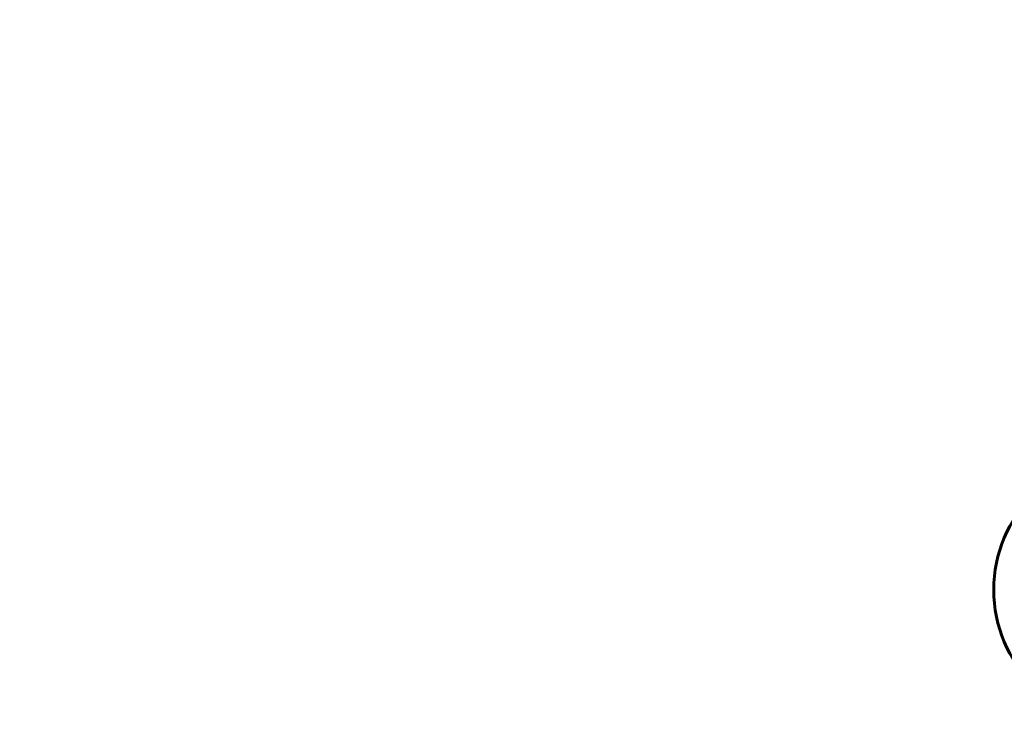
# Model space of a CAD drawing. Header units: millimetres. Extents: x 0 to 297, y 0 to 420.
# Tile 6 of 11: x 174 to 203, y 157 to 178. Entities that reach past the tile are written whole.
import ezdxf

# ---------------------------------------------------------------- set-up
doc = ezdxf.new("R2010")
doc.units = ezdxf.units.MM
doc.linetypes.add('K5LT_BASIC', pattern=[0])
doc.linetypes.add('K5LT_THIN', pattern=[0])
doc.layers.add('Системный слой', color=7, linetype='Continuous')
doc.styles.add('KDIMTEXTSTYLE', font='GOST_AU.SHX', dxfattribs={"width": 0.96, "oblique": 15, "height": 5})
doc.dimstyles.new('KDIMSTYLE (0.50)', dxfattribs={"dimtxt": 5, "dimasz": 1, "dimexe": 2, "dimexo": 0, "dimgap": 1, "dimtad": 1, "dimlfac": 2, "dimtxsty": 'KDIMTEXTSTYLE', "dimsah": 1, "dimcen": 0, "dimdle": 1, "dimadec": 0, "dimazin": 0, "dimtfac": 0.667, "dimtmove": 0, "dimatfit": 3, "dimfxl": 1, "dimtvp": 1, "dimtolj": 1, "dimtzin": 0, "dimarcsym": 0})

# ---------------------------------------------------------------- blocks, each defined once
blk = doc.blocks.new('KDIMARROW_01')
at = {"layer": 'Системный слой'}
blk.add_hatch(color=0, dxfattribs=at).paths.add_polyline_path([(-5, -0.658), (0, 0), (-5, 0.658), (-4.5, 0)])
at = {"layer": 'Системный слой', "color": 0, "linetype": 'K5LT_THIN', "lineweight": 18}
for p, q in [((-4.5, 0), (-5, 0.658)), ((-5, 0.658), (0, 0)), ((0, 0), (-5, -0.658)), ((-5, -0.658), (-4.5, 0)), ((0, 0), (-1, 0))]:
    blk.add_line(p, q, dxfattribs=at)

msp = doc.modelspace()

# ---------------------------------------------------------------- linework, layer by layer
at = {"layer": 'Системный слой', "color": 150, "linetype": 'K5LT_BASIC', "lineweight": 60, "true_color": 0x0080ff}
msp.add_circle((207.1547, 161.2725), 4, dxfattribs=at)

# ---------------------------------------------------------------- dimensions: what is measured, and where the dimension line sits
at = {"layer": 'Системный слой', "color": 7}
msp.add_linear_dim(base=(107.1547, 218.7725), p1=(227.1547, 169.7725), p2=(107.1547, 170.2725), location=(167.1547, 218.7725), text='\\H5.0;\\W0.965;\\Q15;\\H5.0;\\W0.965;\\Q15;\\Q15;Ш', dimstyle='KDIMSTYLE (0.50)', override={"dimexo": 0, "dimblk1": 'KDIMARROW_01', "dimblk2": 'KDIMARROW_01', "dimse1": 0, "dimse2": 0, "dimclrt": 7, "dimtolj": 1}, dxfattribs=at).render()

doc.saveas('drawing.dxf')
